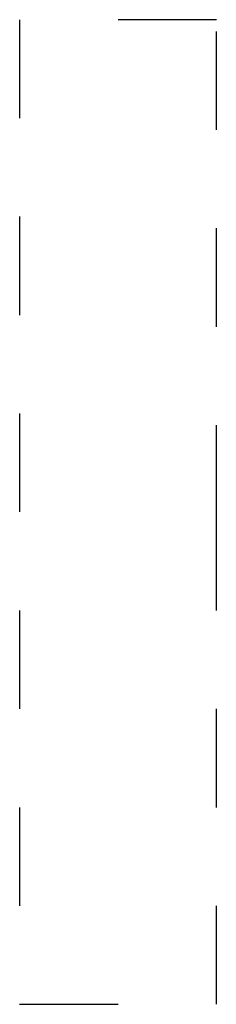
# Model space of a CAD drawing. Header units: metres. Extents: x -38 to 106, y -15 to 20.
# Tile 25 of 40: x 51.4 to 51.6, y 9 to 10. Entities that reach past the tile are written whole.
import ezdxf

# ---------------------------------------------------------------- set-up
doc = ezdxf.new("R2010")
doc.units = ezdxf.units.M
doc.linetypes.add('______2', pattern=[0.0405, 0.03, -0.0105])
doc.layers.add('XR$7$Стена_ бетон несущ.', color=7, linetype='Continuous', lineweight=70, true_color=0xb4b496)

msp = doc.modelspace()

# ---------------------------------------------------------------- linework, layer by layer
at = {"layer": 'XR$7$Стена_ бетон несущ.', "color": 253, "linetype": '______2', "lineweight": -3, "true_color": 0xa0a0a0, "transparency": 33554687}
for p, q in [((51.4, 10), (51.4, 9.2)), ((51.6, 10), (51.4, 10)), ((51.6, 9.68812), (51.6, 10)), ((51.6, 9.48812), (51.6, 9.68812)), ((51.6, 9.2), (51.6, 9.48812)), ((51.4, 9.2), (51.4, 9)), ((51.6, 9), (51.6, 9.2)), ((51.4, 9), (51.6, 9))]:
    msp.add_line(p, q, dxfattribs=at)

doc.saveas('drawing.dxf')
